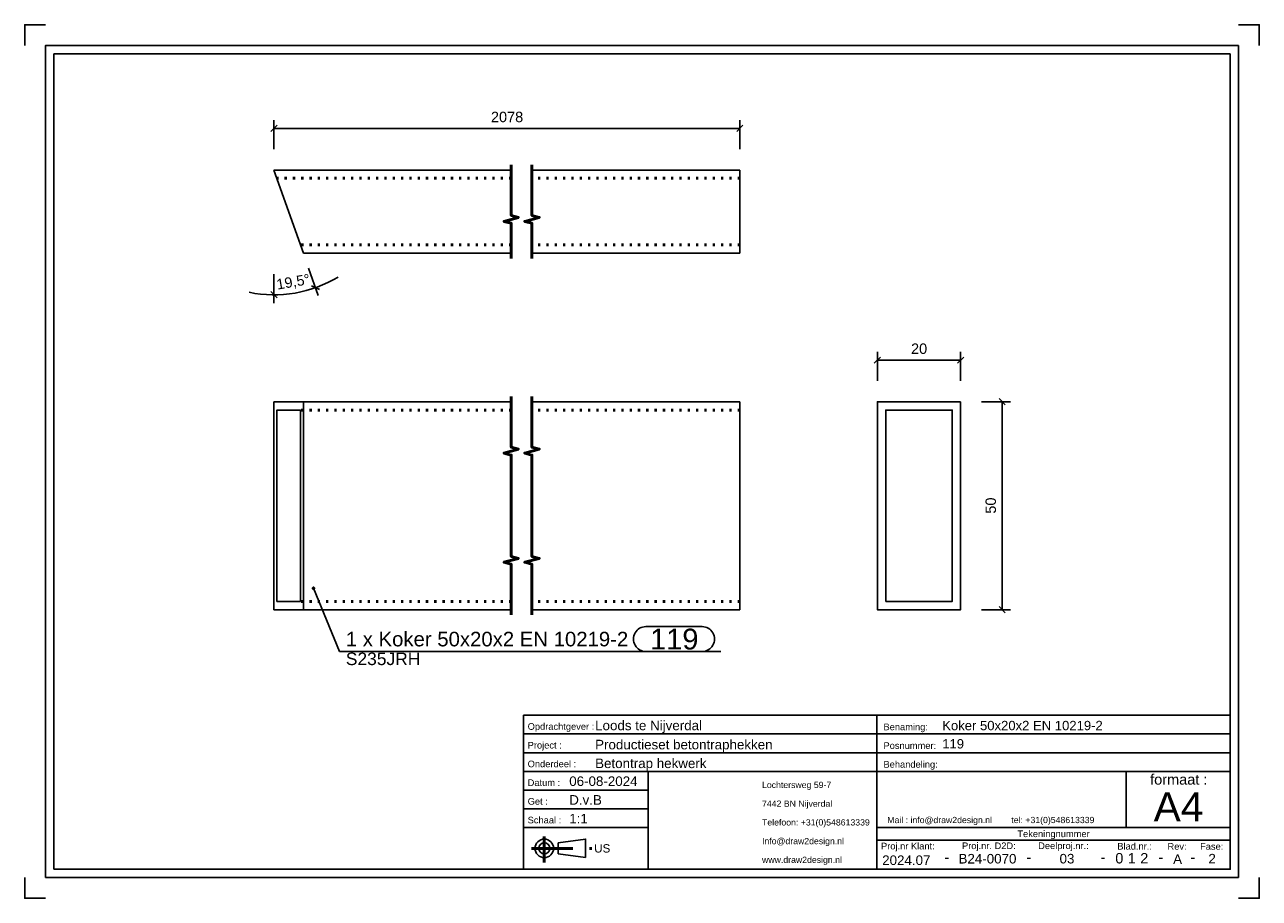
# Model space of a CAD drawing. Header units: millimetres. Extents: x 244 to 541, y -1784 to -1574.
import ezdxf
from ezdxf.enums import TextEntityAlignment as Align

# ---------------------------------------------------------------- set-up
doc = ezdxf.new("R2010")
doc.units = ezdxf.units.MM
doc.linetypes.add('DOT', pattern=[2, 0.5, -1.5])
doc.linetypes.add('STRICHPUNKT2', pattern=[18.5, 10, -4, 0.5, -4])
doc.layers.get('0').update_dxf_attribs({"linetype": 'CONTINUOUS'})
for name, color, linetype in [('DIM49', 4, 'CONTINUOUS'), ('TXT_ALL', 7, 'CONTINUOUS'), ('TXT_DIM49', 2, 'CONTINUOUS'), ('TXT_YELLOW', 2, 'CONTINUOUS')]:
    doc.layers.add(name, color=color, linetype=linetype)
doc.layers.add('LE_ALL', color=7, linetype='CONTINUOUS', lineweight=50)
doc.styles.add('ARIAL', font='arial.ttf')

# ---------------------------------------------------------------- blocks, each defined once
blk = doc.blocks.new('TFIELD_00004', base_point=(516.07, -1761.55))
at = {"layer": 'TXT_YELLOW', "style": 'ARIAL'}
blk.add_text('A4', height=7, dxfattribs=at).set_placement((516.07, -1761.55), align=Align.MIDDLE_LEFT)
blk = doc.blocks.new('FLEX_00003', base_point=(521.98, -1766.55))
blk.add_blockref('TFIELD_00004', (516.07, -1761.55))
blk = doc.blocks.new('TFIELD_00007', base_point=(451.99, -1764.73))
at = {"layer": 'TXT_YELLOW', "style": 'ARIAL'}
blk.add_text('Mail : info@draw2design.nl        tel: +31(0)548613339', height=1.5, dxfattribs=at).set_placement((451.99, -1764.73), align=Align.MIDDLE_LEFT)
blk = doc.blocks.new('FLEX_00006', base_point=(451.99, -1765.98))
blk.add_blockref('TFIELD_00007', (451.99, -1764.73))
blk = doc.blocks.new('DRAW2DESIGNLOGO_00005', base_point=(451.92, -1763.06))
blk.add_blockref('FLEX_00006', (451.99, -1765.98))
blk = doc.blocks.new('TFIELD_00011', base_point=(381.48, -1771.55))
at = {"layer": 'TXT_YELLOW', "style": 'ARIAL'}
blk.add_text('US', height=2, dxfattribs=at).set_placement((381.48, -1771.55), align=Align.MIDDLE_LEFT)
blk = doc.blocks.new('FLEX_00010', base_point=(381.48, -1771.55))
blk.add_blockref('TFIELD_00011', (381.48, -1771.55))
blk = doc.blocks.new('US_00009', base_point=(370.82, -1771.55))
blk.add_line((372.84, -1772.88), (379.4, -1773.77))
blk.add_lwpolyline([(372.84, -1772.88), (372.84, -1770.22), (379.4, -1769.33), (379.4, -1773.77)])
for radius in [2.22, 1.33]:
    blk.add_circle((369.48, -1771.55), radius)
at = {"layer": 'LE_ALL', "color": 1, "linetype": 'STRICHPUNKT2'}
for p, q in [((369.48, -1768.73), (369.48, -1774.96)), ((366.38, -1771.55), (381.25, -1771.55))]:
    blk.add_line(p, q, dxfattribs=at)
blk.add_blockref('FLEX_00010', (381.48, -1771.55))
blk = doc.blocks.new('TFIELD_00014', base_point=(421.86, -1774.3))
at = {"layer": 'TXT_YELLOW', "style": 'ARIAL'}
for s, p in [('Lochtersweg 59-7', (421.86, -1756.3)), ('7442 BN Nijverdal', (421.86, -1760.8)), ('Telefoon: +31(0)548613339', (421.86, -1765.3)), ('Info@draw2design.nl', (421.86, -1769.8)), ('www.draw2design.nl', (421.86, -1774.3))]:
    blk.add_text(s, height=1.5, dxfattribs=at).set_placement(p, align=Align.MIDDLE_LEFT)
blk = doc.blocks.new('FLEX_00013', base_point=(434.67, -1776.55))
blk.add_blockref('TFIELD_00014', (421.86, -1774.3))
blk = doc.blocks.new('D2D_00012', base_point=(394.73, -1774.69))
blk.add_blockref('FLEX_00013', (434.67, -1776.55))
blk = doc.blocks.new('SCHRIFE_00016', base_point=(375.48, -1756.55))
for p, q in [((364.48, -1739.55), (449.48, -1739.55)), ((449.48, -1739.55), (534.48, -1739.55)), ((449.48, -1776.55), (449.48, -1739.55)), ((534.48, -1739.55), (534.48, -1776.55)), ((364.48, -1744.05), (449.48, -1744.05)), ((449.48, -1744.05), (534.48, -1744.05)), ((364.48, -1748.55), (449.48, -1748.55)), ((449.48, -1748.55), (534.48, -1748.55)), ((364.48, -1753.05), (534.48, -1753.05)), ((394.48, -1753.05), (394.48, -1776.55)), ((509.48, -1753.05), (509.48, -1766.55)), ((394.48, -1757.55), (364.48, -1757.55)), ((394.48, -1762.05), (364.48, -1762.05)), ((394.48, -1766.55), (364.48, -1766.55)), ((534.48, -1766.55), (449.48, -1766.55)), ((534.48, -1769.55), (449.48, -1769.55))]:
    blk.add_line(p, q)
blk.add_lwpolyline([(534.48, -1776.55), (364.48, -1776.55), (364.48, -1739.55)])
at = {"layer": 'TXT_YELLOW', "style": 'ARIAL'}
for s, height, p in [('Loods te Nijverdal', 2.3, (381.71, -1743.15)), ('Koker 50x20x2 EN 10219-2', 2.25, (465.21, -1743.15)), ('Productieset betontraphekken', 2.3, (381.71, -1747.75)), ('119', 2.25, (465.21, -1747.54)), ('Betontrap hekwerk', 2.3, (381.71, -1752.25)), ('06-08-2024', 2.3, (375.48, -1756.55)), ('D.v.B', 2.3, (375.48, -1761.05)), ('1:1', 2.3, (375.48, -1765.55))]:
    blk.add_text(s, height=height, dxfattribs=at).set_placement(p)
for s, height, p in [('B24-0070', 2.3, (476.09, -1775.19)), ('03', 2.3, (495.22, -1775.18)), ('A', 2.3, (521.83, -1775.28)), ('2', 2.3, (530.13, -1775.18)), ('2024.07', 2.3, (456.57, -1775.55)), ('-', 2.5, (466.31, -1774.89)), ('-', 2.5, (486.06, -1774.89)), ('-', 2.5, (503.89, -1774.89)), ('-', 2.5, (517.82, -1774.89)), ('-', 2.5, (525.48, -1774.89))]:
    blk.add_text(s, height=height, dxfattribs=at).set_placement(p, align=Align.CENTER)
blk = doc.blocks.new('TFIELD_00020', base_point=(512.84, -1773.92))
at = {"layer": 'TXT_ALL', "style": 'ARIAL'}
blk.add_text('2', height=2.5, dxfattribs=at).set_placement((512.84, -1773.92), align=Align.MIDDLE_LEFT)
blk = doc.blocks.new('2_00019')
blk.add_blockref('TFIELD_00020', (512.84, -1773.92))
blk = doc.blocks.new('TELLER1_00018')
blk.add_blockref('2_00019', (0, 0))
blk = doc.blocks.new('TFIELD_00023', base_point=(509.84, -1773.92))
at = {"layer": 'TXT_ALL', "style": 'ARIAL'}
blk.add_text('1', height=2.5, dxfattribs=at).set_placement((509.84, -1773.92), align=Align.MIDDLE_LEFT)
blk = doc.blocks.new('1_00022')
blk.add_blockref('TFIELD_00023', (509.84, -1773.92))
blk = doc.blocks.new('TELLER2_00021')
blk.add_blockref('1_00022', (0, 0))
blk = doc.blocks.new('TFIELD_00026', base_point=(506.84, -1773.92))
at = {"layer": 'TXT_ALL', "style": 'ARIAL'}
blk.add_text('0', height=2.5, dxfattribs=at).set_placement((506.84, -1773.92), align=Align.MIDDLE_LEFT)
blk = doc.blocks.new('0_00025')
blk.add_blockref('TFIELD_00026', (506.84, -1773.92))
blk = doc.blocks.new('TELLER3_00024')
blk.add_blockref('0_00025', (0, 0))
blk = doc.blocks.new('NL_00027', base_point=(365.48, -1743.05))
at = {"layer": 'TXT_ALL', "color": 1, "style": 'ARIAL'}
blk.add_text('Tekeningnummer', height=1.6, dxfattribs=at).set_placement((491.98, -1768.05), align=Align.MIDDLE_CENTER)
at = {"layer": 'TXT_YELLOW', "style": 'ARIAL'}
for s, p in [('Opdrachtgever :', (365.48, -1743.05)), ('Benaming:', (451.08, -1743.15)), ('Project :', (365.48, -1747.55)), ('Posnummer:', (451.08, -1747.65)), ('Onderdeel :', (365.48, -1752.05)), ('Behandeling:', (451.08, -1752.15)), ('Datum :', (365.48, -1756.55)), ('Get :', (365.48, -1761.05)), ('Schaal :', (365.48, -1765.55)), ('Proj.nr Klant:', (450.48, -1771.8)), ('Proj.nr. D2D:', (469.97, -1771.73)), ('Deelproj.nr.:', (488.29, -1771.72)), ('Blad.nr.:', (507.33, -1771.84)), ('Rev:', (519.4, -1771.88)), ('Fase:', (527.24, -1771.88))]:
    blk.add_text(s, height=1.6, dxfattribs=at).set_placement(p)
blk.add_text('formaat :', height=2.5, dxfattribs=at).set_placement((522.11, -1756.23), align=Align.CENTER)
blk = doc.blocks.new('SCHRIFE_00015')
for name, p in [('SCHRIFE_00016', (375.48, -1756.55)), ('NL_00027', (365.48, -1743.05)), ('TELLER3_00024', (0, 0)), ('TELLER2_00021', (0, 0)), ('TELLER1_00018', (0, 0))]:
    blk.add_blockref(name, p)
blk = doc.blocks.new('DINA4Q_00002', base_point=(534.48, -1580.55))
for p, q in [((536.48, -1578.55), (536.48, -1778.55)), ((251.48, -1776.55), (251.48, -1580.55)), ((251.48, -1580.55), (534.48, -1580.55)), ((249.48, -1778.55), (536.48, -1778.55))]:
    blk.add_line(p, q)
for points in [[(244.48, -1578.55), (244.48, -1573.55), (249.48, -1573.55)], [(536.48, -1573.55), (541.48, -1573.55), (541.48, -1578.55)], [(249.48, -1778.55), (249.48, -1578.55), (536.48, -1578.55)], [(534.48, -1580.55), (534.48, -1776.55), (251.48, -1776.55)], [(244.48, -1778.55), (244.48, -1783.55), (249.48, -1783.55)], [(536.48, -1783.55), (541.48, -1783.55), (541.48, -1778.55)]]:
    blk.add_lwpolyline(points)
for name, p in [('SCHRIFE_00015', (0, 0)), ('D2D_00012', (394.73, -1774.69)), ('FLEX_00003', (521.98, -1766.55)), ('DRAW2DESIGNLOGO_00005', (451.92, -1763.06)), ('US_00009', (370.82, -1771.55))]:
    blk.add_blockref(name, p)
blk = doc.blocks.new('_ZBL0005_00001')
blk.add_blockref('DINA4Q_00002', (534.48, -1580.55))
blk = doc.blocks.new('_D1', base_point=(305.28, -1637.25))
at = {"layer": 'DIM49', "color": 1}
for p, q in [((304.44, -1633.48), (304.44, -1640.48)), ((312.79, -1632.04), (315.12, -1638.64)), ((315.42, -1637.19), (313.49, -1636.32)), ((303.71, -1637.71), (305.18, -1639.24))]:
    blk.add_line(p, q, dxfattribs=at)
blk.add_ellipse((304.44, -1608.48), major_axis=(0, -30), ratio=1, start_param=6.083185, end_param=6.823524, dxfattribs=at)
at = {"layer": 'TXT_DIM49', "style": 'ARIAL'}
for s, p in [('°', (311.9, -1636.11)), ('19,5', (305.28, -1637.25))]:
    blk.add_text(s, height=2.5, rotation=9.7517, dxfattribs=at).set_placement(p)
blk = doc.blocks.new('_D2', base_point=(356.64, -1596.98))
at = {"layer": 'DIM49', "color": 1}
for p, q in [((305.19, -1597.73), (303.69, -1599.23)), ((304.44, -1603.48), (304.44, -1596.48)), ((415.77, -1599.23), (417.27, -1597.73)), ((416.52, -1603.48), (416.52, -1596.48)), ((304.44, -1598.48), (416.52, -1598.48))]:
    blk.add_line(p, q, dxfattribs=at)
at = {"layer": 'TXT_DIM49', "style": 'ARIAL'}
blk.add_text('2078', height=2.5, dxfattribs=at).set_placement((356.64, -1596.98))
blk = doc.blocks.new('Koker 50x20x2 EN 10219-2_00035', base_point=(416.52, -1610.48))
for p, q in [((361.52, -1608.48), (304.44, -1608.48)), ((311.52, -1628.48), (304.44, -1608.48)), ((416.52, -1608.48), (366.52, -1608.48)), ((416.52, -1628.48), (416.52, -1608.48)), ((361.52, -1628.48), (311.52, -1628.48)), ((416.52, -1628.48), (366.52, -1628.48))]:
    blk.add_line(p, q)
at = {"layer": 'LE_ALL', "color": 3, "linetype": 'DOT'}
for p, q in [((361.52, -1610.48), (305.15, -1610.48)), ((416.52, -1610.48), (366.52, -1610.48)), ((361.52, -1626.48), (310.82, -1626.48)), ((416.52, -1626.48), (366.52, -1626.48))]:
    blk.add_line(p, q, dxfattribs=at)
for name, p in [('_D2', (356.64, -1596.98)), ('_D1', (305.28, -1637.25))]:
    blk.add_blockref(name, p)
blk = doc.blocks.new('Koker 50x20x2 EN 10219-2_00034')
blk.add_blockref('Koker 50x20x2 EN 10219-2_00035', (416.52, -1610.48))
blk = doc.blocks.new('Muurleuning_00033')
blk.add_blockref('Koker 50x20x2 EN 10219-2_00034', (0, 0))
blk = doc.blocks.new('00 begane grond_00032')
blk.add_blockref('Muurleuning_00033', (0, 0))
blk = doc.blocks.new('Duplex_00031')
blk.add_blockref('00 begane grond_00032', (0, 0))
blk = doc.blocks.new('Assen_00030')
blk.add_blockref('Duplex_00031', (0, 0))
blk = doc.blocks.new('_A3D0012_00029')
blk.add_blockref('Assen_00030', (0, 0))
blk = doc.blocks.new('_SHORTEN_00036', base_point=(361.52, -1629.73))
at = {"layer": 'LE_ALL', "color": 4}
for points in [[(361.52, -1629.73), (361.52, -1621.29), (359.77, -1620.82), (363.27, -1619.88), (361.52, -1619.41), (361.52, -1607.23)], [(366.52, -1629.73), (366.52, -1621.29), (364.77, -1620.82), (368.27, -1619.88), (366.52, -1619.41), (366.52, -1607.23)]]:
    blk.add_lwpolyline(points, dxfattribs=at)
blk = doc.blocks.new('_ANS0012_00028')
for name, p in [('_A3D0012_00029', (0, 0)), ('_SHORTEN_00036', (361.52, -1629.73))]:
    blk.add_blockref(name, p)
blk = doc.blocks.new('SHAPE_00061', base_point=(313.97, -1709.04))
at = {"layer": 'DIM49', "color": 3}
for p, q in [((313.71, -1709), (314.23, -1709)), ((313.76, -1709.2), (314.18, -1709.2)), ((314.08, -1708.8), (313.86, -1708.8)), ((313.97, -1709.04), (320.23, -1724.24)), ((393.92, -1718.24), (407.44, -1718.24)), ((320.23, -1724.24), (411.94, -1724.24)), ((407.44, -1724.24), (393.92, -1724.24))]:
    blk.add_line(p, q, dxfattribs=at)
blk.add_lwpolyline([(313.81, -1708.83), (313.76, -1708.88), (313.73, -1708.94), (313.71, -1709), (313.71, -1709.07), (313.73, -1709.14), (313.76, -1709.2), (313.81, -1709.25), (313.87, -1709.28), (313.93, -1709.3), (314, -1709.3), (314.07, -1709.28), (314.13, -1709.25), (314.18, -1709.2), (314.21, -1709.14), (314.23, -1709.07), (314.23, -1709), (314.21, -1708.94), (314.18, -1708.88), (314.13, -1708.83), (314.07, -1708.79), (314, -1708.78), (313.94, -1708.78), (313.87, -1708.79)], close=True, dxfattribs=at)
for centre, start_param, end_param in [((393.92, -1721.24), 1.570796, 4.712389), ((407.44, -1721.24), 4.712389, 7.853982)]:
    blk.add_ellipse(centre, major_axis=(3, 0), ratio=1, start_param=start_param, end_param=end_param, dxfattribs=at)
at = {"layer": 'TXT_DIM49', "style": 'ARIAL'}
for s, height, p in [('1 x Koker 50x20x2 EN 10219-2', 3.5, (321.73, -1721.24)), ('119', 5, (394.92, -1721.24)), ('S235JRH', 3, (321.73, -1725.99))]:
    blk.add_text(s, height=height, dxfattribs=at).set_placement(p, align=Align.MIDDLE_LEFT)
blk = doc.blocks.new('Koker 50x20x2 EN 10219-2_00044', base_point=(416.52, -1712.18))
for p, q in [((304.44, -1664.18), (304.44, -1714.18)), ((311.52, -1664.18), (304.44, -1664.18)), ((361.52, -1664.18), (311.52, -1664.18)), ((311.52, -1714.18), (311.52, -1664.18)), ((416.52, -1664.18), (366.52, -1664.18)), ((416.52, -1714.18), (416.52, -1664.18)), ((304.44, -1714.18), (311.52, -1714.18)), ((361.52, -1714.18), (311.52, -1714.18)), ((416.52, -1714.18), (366.52, -1714.18))]:
    blk.add_line(p, q)
blk.add_lwpolyline([(310.82, -1712.18), (305.15, -1712.18), (305.15, -1666.18), (310.82, -1666.18)], close=True)
at = {"layer": 'LE_ALL', "color": 3, "linetype": 'DOT'}
for p, q in [((361.52, -1666.18), (310.82, -1666.18)), ((416.52, -1666.18), (366.52, -1666.18)), ((361.52, -1712.18), (310.82, -1712.18)), ((416.52, -1712.18), (366.52, -1712.18))]:
    blk.add_line(p, q, dxfattribs=at)
blk.add_blockref('SHAPE_00061', (313.97, -1709.04))
blk = doc.blocks.new('Koker 50x20x2 EN 10219-2_00043')
blk.add_blockref('Koker 50x20x2 EN 10219-2_00044', (416.52, -1712.18))
blk = doc.blocks.new('Muurleuning_00042')
blk.add_blockref('Koker 50x20x2 EN 10219-2_00043', (0, 0))
blk = doc.blocks.new('00 begane grond_00041')
blk.add_blockref('Muurleuning_00042', (0, 0))
blk = doc.blocks.new('Duplex_00040')
blk.add_blockref('00 begane grond_00041', (0, 0))
blk = doc.blocks.new('Assen_00039')
blk.add_blockref('Duplex_00040', (0, 0))
blk = doc.blocks.new('_A3D0013_00038')
blk.add_blockref('Assen_00039', (0, 0))
blk = doc.blocks.new('_SHORTEN_00045', base_point=(361.52, -1715.43))
at = {"layer": 'LE_ALL', "color": 4}
for points in [[(361.52, -1715.43), (361.52, -1703.24), (359.77, -1702.77), (363.27, -1701.83), (361.52, -1701.36), (361.52, -1676.99), (359.77, -1676.52), (363.27, -1675.58), (361.52, -1675.11), (361.52, -1662.93)], [(366.52, -1715.43), (366.52, -1703.24), (364.77, -1702.77), (368.27, -1701.83), (366.52, -1701.36), (366.52, -1676.99), (364.77, -1676.52), (368.27, -1675.58), (366.52, -1675.11), (366.52, -1662.93)]]:
    blk.add_lwpolyline(points, dxfattribs=at)
blk = doc.blocks.new('_ANS0013_00037')
for name, p in [('_SHORTEN_00045', (361.52, -1715.43)), ('_A3D0013_00038', (0, 0))]:
    blk.add_blockref(name, p)
blk = doc.blocks.new('_D3', base_point=(457.7, -1652.68))
at = {"layer": 'DIM49', "color": 1}
for p, q in [((450.37, -1653.43), (448.87, -1654.93)), ((449.62, -1659.18), (449.62, -1652.18)), ((449.62, -1654.18), (469.62, -1654.18)), ((468.87, -1654.93), (470.37, -1653.43)), ((469.62, -1659.18), (469.62, -1652.18))]:
    blk.add_line(p, q, dxfattribs=at)
at = {"layer": 'TXT_DIM49', "style": 'ARIAL'}
blk.add_text('20', height=2.5, dxfattribs=at).set_placement((457.7, -1652.68))
blk = doc.blocks.new('_D4', base_point=(478.12, -1691.1))
at = {"layer": 'DIM49', "color": 1}
for p, q in [((474.62, -1664.18), (481.62, -1664.18)), ((480.37, -1664.93), (478.87, -1663.43)), ((479.62, -1664.18), (479.62, -1714.18)), ((478.87, -1713.43), (480.37, -1714.93)), ((474.62, -1714.18), (481.62, -1714.18))]:
    blk.add_line(p, q, dxfattribs=at)
at = {"layer": 'TXT_DIM49', "style": 'ARIAL'}
blk.add_text('50', height=2.5, rotation=90.0002, dxfattribs=at).set_placement((478.12, -1691.1))
blk = doc.blocks.new('Koker 50x20x2 EN 10219-2_00053', base_point=(451.62, -1712.18))
for points in [[(469.62, -1664.18), (469.62, -1714.18), (449.62, -1714.18), (449.62, -1664.18)], [(451.62, -1712.18), (467.62, -1712.18), (467.62, -1666.18), (451.62, -1666.18)]]:
    blk.add_lwpolyline(points, close=True)
for name, p in [('_D3', (457.7, -1652.68)), ('_D4', (478.12, -1691.1))]:
    blk.add_blockref(name, p)
blk = doc.blocks.new('Koker 50x20x2 EN 10219-2_00052')
blk.add_blockref('Koker 50x20x2 EN 10219-2_00053', (451.62, -1712.18))
blk = doc.blocks.new('Muurleuning_00051')
blk.add_blockref('Koker 50x20x2 EN 10219-2_00052', (0, 0))
blk = doc.blocks.new('00 begane grond_00050')
blk.add_blockref('Muurleuning_00051', (0, 0))
blk = doc.blocks.new('Duplex_00049')
blk.add_blockref('00 begane grond_00050', (0, 0))
blk = doc.blocks.new('Assen_00048')
blk.add_blockref('Duplex_00049', (0, 0))
blk = doc.blocks.new('_A3D0014_00047')
blk.add_blockref('Assen_00048', (0, 0))
blk = doc.blocks.new('_ANS0014_00046')
blk.add_blockref('_A3D0014_00047', (0, 0))

msp = doc.modelspace()

# ---------------------------------------------------------------- block references
for name in ['_ZBL0005_00001', '_ANS0012_00028', '_ANS0014_00046', '_ANS0013_00037']:
    msp.add_blockref(name, (0, 0))

doc.saveas('drawing.dxf')
